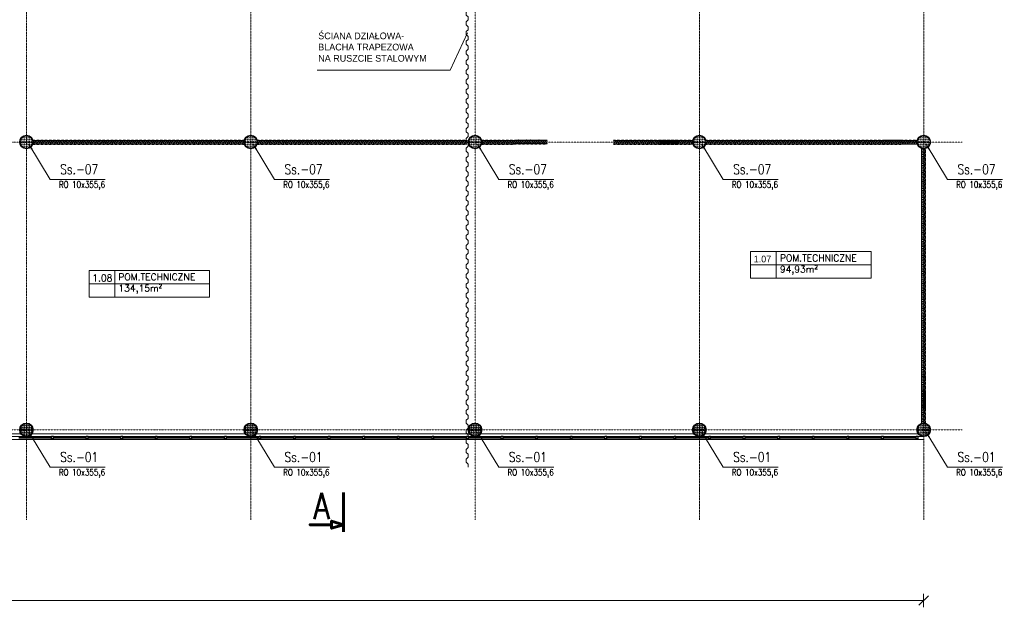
# Model space of a CAD drawing. Header units: millimetres. Extents: x 219923 to 280958, y -326695 to -295999.
# Tile 7 of 8: x 254621 to 280958, y -326695 to -310974. Entities that reach past the tile are written whole.
import ezdxf
from ezdxf.enums import TextEntityAlignment as Align

# ---------------------------------------------------------------- set-up
doc = ezdxf.new("R2010")
doc.units = ezdxf.units.MM
doc.header["$LTSCALE"] = 10
doc.linetypes.add('DASHDOT', pattern=[1, 0.5, -0.25, 0, -0.25])
doc.layers.get('DEFPOINTS').update_dxf_attribs({"color": 250})
for name, color, linetype, lineweight in [('A_elem_stolarka', 5, 'Continuous', 5), ('P-Linia1', 3, 'Continuous', 35), ('P-Linia3', 6, 'Continuous', 60), ('P-Linia4', 9, 'Continuous', 5), ('P-Opis', 1, 'Continuous', 18), ('P-Osie', 160, 'DASHDOT', 18), ('P-Szraf', 250, 'Continuous', 5), ('P-Wymiar', 254, 'Continuous', 9), ('Sciany', 1, 'Continuous', 30), ('Widokowe', 254, 'Continuous', 15)]:
    doc.layers.add(name, color=color, linetype=linetype, lineweight=lineweight)
doc.styles.add('CDMSTYLE', font='simplex.shx', dxfattribs={"width": 0.8})
doc.styles.add('Romans', font='Romans.shx')
doc.styles.add('SIMPLEX', font='simplex.shx', dxfattribs={"width": 0.8})
doc.styles.add('style1', font='simplex.shx')
doc.dimstyles.new('A100', dxfattribs={"dimscale": 100, "dimtxt": 1.75, "dimasz": 0.1, "dimexe": 0, "dimexo": 0, "dimgap": 1, "dimtad": 1, "dimdec": 4, "dimrnd": 0.1, "dimdsep": 46, "dimtxsty": 'Romans', "dimblk": '[[[[[[[[', "dimcen": 2, "dimdle": 2, "dimse1": 1, "dimse2": 1, "dimclrd": 256, "dimclrt": 1, "dimadec": 0, "dimazin": 0, "dimtfac": 1, "dimtdec": 4, "dimtix": 1, "dimtmove": 2, "dimatfit": 3, "dimldrblk": '[[[[[[[[', "dimfxl": 1, "dimtvp": 0.6, "dimtolj": 1, "dimlwd": 9, "dimarcsym": 0})
doc.dimstyles.new('C_1_100', dxfattribs={"dimscale": 0.1, "dimtxt": 1750, "dimasz": 1500, "dimexe": 1500, "dimexo": 1500, "dimgap": 800, "dimtad": 1, "dimdec": 1, "dimrnd": 5, "dimzin": 9, "dimtxsty": 'CDMSTYLE', "dimblk": 'ARCHTICK', "dimcen": 1500, "dimdle": 1500, "dimclrd": 256, "dimclre": 256, "dimclrt": 1, "dimadec": 1, "dimazin": 2, "dimtfac": 1, "dimtdec": 1, "dimtix": 1, "dimtmove": 2, "dimatfit": 3, "dimfxl": 1, "dimtvp": 1, "dimtolj": 1, "dimtzin": 0, "dimlwd": -1, "dimlwe": -1, "dimarcsym": 0})

# ---------------------------------------------------------------- blocks, each defined once
blk = doc.blocks.new('_ArchTick')
at = {"color": 0, "linetype": 'ByBlock', "const_width": 15}
blk.add_lwpolyline([(-50, -50), (50, 50)], dxfattribs=at)
blk = doc.blocks.new('blacha')
at = {"layer": 'P-Wymiar'}
for p, q in [((0, 0), (80, 0)), ((80, 0), (130, 50)), ((130, 50), (210, 50)), ((210, 50), (260, 0)), ((260, 0), (340, 0)), ((340, 0), (390, 50)), ((390, 50), (470, 50)), ((470, 50), (520, 0)), ((600, 0), (650, 50)), ((650, 50), (730, 50)), ((730, 50), (780, 0)), ((860, 0), (910, 50)), ((910, 50), (990, 50)), ((990, 50), (1040, 0)), ((520, 0), (600, 0)), ((780, 0), (860, 0))]:
    blk.add_line(p, q, dxfattribs=at)
blk = doc.blocks.new('b2')
at = {"layer": 'P-Wymiar'}
for p in [(0, 0), (1040, 0), (2080, 0), (3120, 0), (4160, 0)]:
    blk.add_blockref('blacha', p, dxfattribs=at)
blk = doc.blocks.new('g')
at = {"layer": 'P-Szraf'}
for p, q in [((15, 73), (0, 44)), ((39, 28), (15, 73)), ((39, 28), (15, 73)), ((63, 73), (39, 28)), ((87, 28), (63, 73)), ((87, 28), (63, 73)), ((111, 73), (87, 28)), ((111, 73), (135, 28)), ((135, 28), (111, 73)), ((159, 73), (135, 28)), ((159, 73), (183, 28)), ((183, 28), (159, 73)), ((207, 73), (183, 28)), ((207, 73), (231, 28)), ((231, 28), (207, 73)), ((255, 73), (231, 28)), ((255, 73), (279, 28)), ((279, 28), (255, 73)), ((303, 73), (279, 28)), ((303, 73), (326, 28)), ((326, 28), (303, 73)), ((350, 73), (326, 28)), ((350, 73), (374, 28)), ((374, 28), (350, 73)), ((398, 73), (374, 28)), ((398, 73), (422, 28)), ((422, 28), (398, 73)), ((446, 73), (422, 28)), ((446, 73), (470, 28)), ((470, 28), (446, 73)), ((494, 73), (470, 28)), ((494, 73), (518, 28)), ((518, 28), (494, 73)), ((542, 73), (518, 28)), ((542, 73), (566, 28)), ((566, 28), (542, 73)), ((590, 73), (566, 28)), ((590, 73), (614, 28)), ((614, 28), (590, 73)), ((638, 73), (614, 28)), ((638, 73), (662, 28)), ((662, 28), (638, 73)), ((685, 73), (662, 28)), ((685, 73), (709, 28)), ((709, 28), (685, 73)), ((733, 73), (709, 28)), ((733, 73), (757, 28)), ((757, 28), (733, 73)), ((781, 73), (757, 28)), ((781, 73), (805, 28)), ((805, 28), (781, 73)), ((829, 73), (805, 28)), ((829, 73), (853, 28)), ((853, 28), (829, 73)), ((877, 73), (853, 28)), ((877, 73), (880, 67)), ((880, 67), (877, 73))]:
    blk.add_line(p, q, dxfattribs=at)
for centre, start, end in [((-9, 72), 2.72, 68.8278), ((15, 29), 230.3793, 357.28), ((39, 72), 2.72, 177.28), ((63, 29), 182.72, 357.28), ((87, 72), 2.72, 177.28), ((111, 29), 182.72, 357.28), ((135, 72), 2.72, 177.28), ((159, 29), 182.72, 357.28), ((183, 72), 2.72, 177.28), ((207, 29), 182.72, 357.28), ((231, 72), 2.72, 177.28), ((255, 29), 182.72, 357.28), ((279, 72), 2.72, 177.28), ((303, 29), 182.72, 357.28), ((326, 72), 2.72, 177.28), ((350, 29), 182.72, 357.28), ((374, 72), 2.72, 177.28), ((398, 29), 182.72, 357.28), ((422, 72), 2.72, 177.28), ((446, 29), 182.72, 357.28), ((470, 72), 2.72, 177.28), ((494, 29), 182.72, 357.28), ((518, 72), 2.72, 177.28), ((542, 29), 182.72, 357.28), ((566, 72), 2.72, 177.28), ((590, 29), 182.72, 357.28), ((614, 72), 2.72, 177.28), ((638, 29), 182.72, 357.28), ((662, 72), 2.72, 177.28), ((685, 29), 182.72, 357.28), ((709, 72), 2.72, 177.28), ((733, 29), 182.72, 357.28), ((757, 72), 2.72, 177.28), ((781, 29), 182.72, 357.28), ((805, 72), 2.72, 177.28), ((829, 29), 182.72, 357.28), ((853, 72), 2.72, 177.28), ((877, 29), 182.72, 277.3121), ((901, 72), 150.6451, 177.28)]:
    blk.add_arc(centre, 24, start, end, dxfattribs=at)
at = {"layer": 'Sciany'}
for p, q in [((0, 100), (50, 100)), ((0, 0), (50, 0)), ((50, 100), (55, 95)), ((50, 0), (55, 5)), ((55, 95), (105, 95)), ((55, 5), (105, 5)), ((110, 100), (105, 95)), ((110, 0), (105, 5)), ((110, 100), (160, 100)), ((110, 0), (160, 0)), ((160, 100), (165, 95)), ((160, 0), (165, 5)), ((165, 95), (215, 95)), ((165, 5), (215, 5)), ((220, 100), (215, 95)), ((220, 0), (215, 5)), ((220, 100), (270, 100)), ((220, 0), (270, 0)), ((270, 100), (275, 95)), ((270, 0), (275, 5)), ((275, 95), (325, 95)), ((275, 5), (325, 5)), ((330, 100), (325, 95)), ((330, 0), (325, 5)), ((330, 100), (380, 100)), ((330, 0), (380, 0)), ((380, 100), (385, 95)), ((380, 0), (385, 5)), ((385, 95), (435, 95)), ((385, 5), (435, 5)), ((440, 100), (435, 95)), ((440, 0), (435, 5)), ((440, 100), (490, 100)), ((440, 0), (490, 0)), ((490, 100), (495, 95)), ((490, 0), (495, 5)), ((495, 95), (545, 95)), ((495, 5), (545, 5)), ((550, 100), (545, 95)), ((550, 0), (545, 5)), ((550, 100), (600, 100)), ((550, 0), (600, 0)), ((600, 100), (605, 95)), ((600, 0), (605, 5)), ((605, 95), (655, 95)), ((605, 5), (655, 5)), ((660, 100), (655, 95)), ((660, 0), (655, 5)), ((660, 100), (710, 100)), ((660, 0), (710, 0)), ((710, 100), (715, 95)), ((710, 0), (715, 5)), ((715, 95), (765, 95)), ((715, 5), (765, 5)), ((770, 100), (765, 95)), ((770, 0), (765, 5)), ((770, 100), (820, 100)), ((770, 0), (820, 0)), ((820, 100), (825, 95)), ((820, 0), (825, 5)), ((825, 95), (875, 95)), ((825, 5), (875, 5)), ((880, 100), (875, 95)), ((880, 0), (875, 5))]:
    blk.add_line(p, q, dxfattribs=at)
blk = doc.blocks.new('[[[[[[[[')
at = {"layer": 'P-Wymiar'}
for p, q in [((-12.7, -12.7), (12.7, 12.7)), ((0, 0), (-4.6, 0)), ((0, 18), (0, -18))]:
    blk.add_line(p, q, dxfattribs=at)
blk = doc.blocks.new('*D80')
at = {"layer": 'DEFPOINTS', "color": 0, "transparency": 16777216}
for p in [(224801, -321946), (278801, -321946), (278801, -326515)]:
    blk.add_point(p, dxfattribs=at)
at = {"layer": 'P-Wymiar', "lineweight": 9, "transparency": 16777216}
blk.add_line((224811, -326515), (278791, -326515), dxfattribs=at)
at = {"layer": 'P-Wymiar', "lineweight": 9, "transparency": 16777216, "xscale": 10, "yscale": 10, "zscale": 10, "rotation": 180}
blk.add_blockref('[[[[[[[[', (224801, -326515), dxfattribs=at)
at = {"layer": 'P-Wymiar', "lineweight": 9, "transparency": 16777216, "xscale": 10, "yscale": 10, "zscale": 10}
blk.add_blockref('[[[[[[[[', (278801, -326515), dxfattribs=at)
at = {"layer": 'P-Wymiar', "color": 1, "transparency": 16777216, "insert": (251801, -326328), "char_height": 175, "attachment_point": 5, "style": 'Romans'}
blk.add_mtext('\\A1;73875', dxfattribs=at)

msp = doc.modelspace()

# ---------------------------------------------------------------- hatches: boundary and pattern name
at = {"layer": 'P-Szraf'}
h = msp.add_hatch(dxfattribs=at)
h.set_pattern_fill('DASH', color=256, scale=10, angle=45, style=0)
h.set_pattern_definition([(45, (216128.06, -238621.295), (4e-15, 44.901281), [31.75, -31.75])])
h.paths.add_polyline_path([(254971.17082, -314246.43432, 1), (254631.17082, -314246.43432, 1)])
h = msp.add_hatch(dxfattribs=at)
h.set_pattern_fill('DASH', color=256, scale=10, angle=45, style=0)
h.set_pattern_definition([(45, (222128.06, -238621.295), (4e-15, 44.901281), [31.75, -31.75])])
h.paths.add_polyline_path([(260971.17082, -314246.43432, 1), (260631.17082, -314246.43432, 1)])
h = msp.add_hatch(dxfattribs=at)
h.set_pattern_fill('DASH', color=256, scale=10, angle=45, style=0)
h.set_pattern_definition([(45, (228128.06, -238621.295), (4e-15, 44.901281), [31.75, -31.75])])
h.paths.add_polyline_path([(266971.17082, -314246.43432, 1), (266631.17082, -314246.43432, 1)])
h = msp.add_hatch(dxfattribs=at)
h.set_pattern_fill('DASH', color=256, scale=10, angle=45, style=0)
h.set_pattern_definition([(45, (234128.06, -238621.295), (4e-15, 44.901281), [31.75, -31.75])])
h.paths.add_polyline_path([(272971.17082, -314246.43432, 1), (272631.17082, -314246.43432, 1)])
h = msp.add_hatch(dxfattribs=at)
h.set_pattern_fill('DASH', color=256, scale=10, angle=45, style=0)
h.set_pattern_definition([(45, (240128.06, -238621.295), (4e-15, 44.901281), [31.75, -31.75])])
h.paths.add_polyline_path([(278971.17082, -314246.43432, 1), (278631.17082, -314246.43432, 1)])
h = msp.add_hatch(dxfattribs=at)
h.set_pattern_fill('DASH', color=256, scale=10, angle=45, style=0)
h.set_pattern_definition([(45, (216128.06, -246321.27), (4e-15, 44.901281), [31.75, -31.75])])
h.paths.add_polyline_path([(254971.17082, -321946.4089, 1), (254631.17082, -321946.4089, 1)])
h = msp.add_hatch(dxfattribs=at)
h.set_pattern_fill('DASH', color=256, scale=10, angle=45, style=0)
h.set_pattern_definition([(45, (222128.06, -246321.27), (4e-15, 44.901281), [31.75, -31.75])])
h.paths.add_polyline_path([(260971.17082, -321946.4089, 1), (260631.17082, -321946.4089, 1)])
h = msp.add_hatch(dxfattribs=at)
h.set_pattern_fill('DASH', color=256, scale=10, angle=45, style=0)
h.set_pattern_definition([(45, (228128.06, -246321.27), (4e-15, 44.901281), [31.75, -31.75])])
h.paths.add_polyline_path([(266971.17082, -321946.4089, 1), (266631.17082, -321946.4089, 1)])
h = msp.add_hatch(dxfattribs=at)
h.set_pattern_fill('DASH', color=256, scale=10, angle=45, style=0)
h.set_pattern_definition([(45, (234128.06, -246321.27), (4e-15, 44.901281), [31.75, -31.75])])
h.paths.add_polyline_path([(272971.17082, -321946.4089, 1), (272631.17082, -321946.4089, 1)])
h = msp.add_hatch(dxfattribs=at)
h.set_pattern_fill('DASH', color=256, scale=10, angle=45, style=0)
h.set_pattern_definition([(45, (240128.06, -246321.27), (4e-15, 44.901281), [31.75, -31.75])])
h.paths.add_polyline_path([(278971.17082, -321946.4089, 1), (278631.17082, -321946.4089, 1)])

# ---------------------------------------------------------------- linework, layer by layer
at = {"layer": 'A_elem_stolarka', "lineweight": 30}
for p, q in [((254600.6298, -322156.09614), (255475.6298, -322156.09614)), ((254600.6298, -322160.09614), (255475.6298, -322160.09614)), ((255525.6298, -322156.09614), (256400.6298, -322156.09614)), ((255525.6298, -322160.09614), (256400.6298, -322160.09614)), ((256450.6298, -322156.09614), (257325.6298, -322156.09614)), ((256450.6298, -322160.09614), (257325.6298, -322160.09614)), ((257375.6298, -322156.09614), (258250.6298, -322156.09614)), ((257375.6298, -322160.09614), (258250.6298, -322160.09614)), ((258300.6298, -322156.09614), (259175.6298, -322156.09614)), ((258300.6298, -322160.09614), (259175.6298, -322160.09614)), ((259225.6298, -322156.09614), (260100.6298, -322156.09614)), ((259225.6298, -322160.09614), (260100.6298, -322160.09614)), ((260150.6298, -322156.09614), (261025.6298, -322156.09614)), ((260150.6298, -322160.09614), (261025.6298, -322160.09614)), ((261075.6298, -322156.09614), (261950.6298, -322156.09614)), ((261075.6298, -322160.09614), (261950.6298, -322160.09614)), ((262000.6298, -322156.09614), (262875.6298, -322156.09614)), ((262000.6298, -322160.09614), (262875.6298, -322160.09614)), ((262925.6298, -322156.09614), (263800.6298, -322156.09614)), ((262925.6298, -322160.09614), (263800.6298, -322160.09614)), ((263850.6298, -322156.09614), (264725.6298, -322156.09614)), ((263850.6298, -322160.09614), (264725.6298, -322160.09614)), ((264775.6298, -322156.09614), (265650.6298, -322156.09614)), ((264775.6298, -322160.09614), (265650.6298, -322160.09614)), ((265700.6298, -322156.09614), (266575.6298, -322156.09614)), ((265700.6298, -322160.09614), (266575.6298, -322160.09614)), ((266625.6298, -322156.09614), (267500.6298, -322156.09614)), ((266625.6298, -322160.09614), (267500.6298, -322160.09614)), ((267550.6298, -322156.09614), (268425.6298, -322156.09614)), ((267550.6298, -322160.09614), (268425.6298, -322160.09614)), ((268475.6298, -322156.09614), (269350.6298, -322156.09614)), ((268475.6298, -322160.09614), (269350.6298, -322160.09614)), ((269400.6298, -322156.09614), (270275.6298, -322156.09614)), ((269400.6298, -322160.09614), (270275.6298, -322160.09614)), ((270325.6298, -322156.09614), (271200.6298, -322156.09614)), ((270325.6298, -322160.09614), (271200.6298, -322160.09614)), ((271250.6298, -322156.09614), (272125.6298, -322156.09614)), ((271250.6298, -322160.09614), (272125.6298, -322160.09614)), ((272175.6298, -322156.09614), (273050.6298, -322156.09614)), ((272175.6298, -322160.09614), (273050.6298, -322160.09614)), ((273100.6298, -322156.09614), (273975.6298, -322156.09614)), ((273100.6298, -322160.09614), (273975.6298, -322160.09614)), ((274025.6298, -322156.09614), (274900.6298, -322156.09614)), ((274025.6298, -322160.09614), (274900.6298, -322160.09614)), ((274950.6298, -322156.09614), (275825.6298, -322156.09614)), ((274950.6298, -322160.09614), (275825.6298, -322160.09614)), ((275875.6298, -322156.09614), (276750.6298, -322156.09614)), ((275875.6298, -322160.09614), (276750.6298, -322160.09614)), ((276800.6298, -322156.09614), (277675.6298, -322156.09614)), ((276800.6298, -322160.09614), (277675.6298, -322160.09614)), ((277725.6298, -322156.09614), (278600.6298, -322156.09614)), ((277725.6298, -322160.09614), (278600.6298, -322160.09614))]:
    msp.add_line(p, q, dxfattribs=at)
at = {"layer": 'P-Linia3', "color": 6, "flags": 128}
msp.add_lwpolyline([(263285.55811, -324679.20058), (263285.55811, -324484.80058), (262961.55811, -324582.00058), (262961.55811, -324484.80058), (262382.36617, -324484.80058), (262961.55811, -324484.80058), (262961.55811, -324387.60058), (263285.55811, -324484.80058), (263285.55811, -323627.37981)], dxfattribs=at)
at = {"layer": 'P-Linia4'}
for p, q in [((254654.96891, -322051.4089), (248947.37274, -322051.4089)), ((260654.96891, -322051.4089), (254947.37274, -322051.4089)), ((266654.96891, -322051.4089), (260947.37274, -322051.4089)), ((272654.96891, -322051.4089), (266947.37274, -322051.4089)), ((278654.96891, -322051.4089), (272947.37274, -322051.4089)), ((278801.17082, -322201.4089), (248968.92389, -322201.4089))]:
    msp.add_line(p, q, dxfattribs=at)
at = {"layer": 'P-Osie'}
for p, q in [((254801.17082, -299126.50059), (254801.17082, -324356.0859)), ((260801.17082, -300100.34512), (260801.17082, -324356.0859)), ((272801.17082, -300100.34512), (272801.17082, -324356.0859)), ((278801.17082, -300100.34512), (278801.17082, -324356.0859)), ((254801.17082, -301491.862), (254801.17082, -324356.0859)), ((260801.17082, -301491.862), (260801.17082, -324356.0859)), ((266801.17082, -301491.862), (266801.17082, -324356.0859)), ((272801.17082, -301491.862), (272801.17082, -324356.0859)), ((278801.17082, -301491.862), (278801.17082, -324356.0859)), ((235182.85094, -314246.43432), (279831.03186, -314246.43432)), ((223436.04526, -321946.4089), (279831.03186, -321946.4089))]:
    msp.add_line(p, q, dxfattribs=at)
at = {"layer": 'P-Szraf'}
for p, q in [((260259.02282, -314227.52387), (260282.95808, -314272.04509)), ((260282.95808, -314272.04509), (260259.02282, -314227.52387)), ((260306.89334, -314227.52387), (260282.95808, -314272.04509)), ((260306.89334, -314227.52387), (260330.82861, -314272.04509)), ((260330.82861, -314272.04509), (260306.89334, -314227.52387)), ((260354.76387, -314227.52387), (260330.82861, -314272.04509)), ((260354.76387, -314227.52387), (260378.69913, -314272.04509)), ((260378.69913, -314272.04509), (260354.76387, -314227.52387)), ((260402.6344, -314227.52387), (260378.69913, -314272.04509)), ((260402.6344, -314227.52387), (260426.56966, -314272.04509)), ((260426.56966, -314272.04509), (260402.6344, -314227.52387)), ((260450.50492, -314227.52387), (260426.56966, -314272.04509)), ((260450.50492, -314227.52387), (260474.44019, -314272.04509)), ((260474.44019, -314272.04509), (260450.50492, -314227.52387)), ((260498.37545, -314227.52387), (260474.44019, -314272.04509)), ((260498.37545, -314227.52387), (260522.31071, -314272.04509)), ((260522.31071, -314272.04509), (260498.37545, -314227.52387)), ((260546.24597, -314227.52387), (260522.31071, -314272.04509)), ((260546.24597, -314227.52387), (260570.18124, -314272.04509)), ((260570.18124, -314272.04509), (260546.24597, -314227.52387)), ((260594.1165, -314227.52387), (260570.18124, -314272.04509)), ((260594.1165, -314227.52387), (260618.05176, -314272.04509)), ((260618.05176, -314272.04509), (260594.1165, -314227.52387)), ((260641.98703, -314227.52387), (260618.05176, -314272.04509)), ((266292.6344, -314227.52387), (266268.69913, -314272.04509)), ((266292.6344, -314227.52387), (266316.56966, -314272.04509)), ((266316.56966, -314272.04509), (266292.6344, -314227.52387)), ((266340.50492, -314227.52387), (266316.56966, -314272.04509)), ((266340.50492, -314227.52387), (266364.44019, -314272.04509)), ((266364.44019, -314272.04509), (266340.50492, -314227.52387)), ((266388.37545, -314227.52387), (266364.44019, -314272.04509)), ((266388.37545, -314227.52387), (266412.31071, -314272.04509)), ((266412.31071, -314272.04509), (266388.37545, -314227.52387)), ((266436.24597, -314227.52387), (266412.31071, -314272.04509)), ((266436.24597, -314227.52387), (266460.18124, -314272.04509)), ((266460.18124, -314272.04509), (266436.24597, -314227.52387)), ((266484.1165, -314227.52387), (266460.18124, -314272.04509)), ((266484.1165, -314227.52387), (266508.05176, -314272.04509)), ((266508.05176, -314272.04509), (266484.1165, -314227.52387)), ((266531.98703, -314227.52387), (266508.05176, -314272.04509)), ((266531.98703, -314227.52387), (266555.92229, -314272.04509)), ((266555.92229, -314272.04509), (266531.98703, -314227.52387)), ((266579.85755, -314227.52387), (266555.92229, -314272.04509)), ((266579.85755, -314227.52387), (266582.90731, -314233.19662)), ((266582.90731, -314233.19662), (266579.85755, -314227.52387))]:
    msp.add_line(p, q, dxfattribs=at)
for centre, start, end in [((260259.02282, -314270.90796), 182.719994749, 357.280005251), ((260282.95808, -314228.661), 2.719994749, 177.280005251), ((260306.89334, -314270.90796), 182.719994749, 357.280005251), ((260330.82861, -314228.661), 2.719994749, 177.280005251), ((260354.76387, -314270.90796), 182.719994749, 357.280005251), ((260378.69913, -314228.661), 2.719994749, 177.280005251), ((260402.6344, -314270.90796), 182.719994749, 357.280005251), ((260426.56966, -314228.661), 2.719994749, 177.280005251), ((260450.50492, -314270.90796), 182.719994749, 357.280005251), ((260474.44019, -314228.661), 2.719994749, 177.280005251), ((260498.37545, -314270.90796), 182.719994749, 357.280005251), ((260522.31071, -314228.661), 2.719994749, 177.280005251), ((260546.24597, -314270.90796), 182.719994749, 357.280005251), ((260570.18124, -314228.661), 2.719994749, 177.280005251), ((260594.1165, -314270.90796), 182.719994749, 357.280005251), ((260618.05176, -314228.661), 2.719994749, 177.280005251), ((266268.69913, -314228.661), 2.719994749, 177.280005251), ((266292.6344, -314270.90796), 182.719994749, 357.280005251), ((266316.56966, -314228.661), 2.719994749, 177.280005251), ((266340.50492, -314270.90796), 182.719994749, 357.280005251), ((266364.44019, -314228.661), 2.719994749, 177.280005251), ((266388.37545, -314270.90796), 182.719994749, 357.280005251), ((266412.31071, -314228.661), 2.719994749, 177.280005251), ((266436.24597, -314270.90796), 182.719994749, 357.280005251), ((266460.18124, -314228.661), 2.719994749, 177.280005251), ((266484.1165, -314270.90796), 182.719994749, 357.280005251), ((266508.05176, -314228.661), 2.719994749, 177.280005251), ((266531.98703, -314270.90796), 182.719994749, 357.280005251), ((266555.92229, -314228.661), 2.719994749, 177.280005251), ((266579.85755, -314270.90796), 182.719994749, 277.312052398), ((266603.79282, -314228.661), 150.645119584, 177.280005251)]:
    msp.add_arc(centre, 23.96226, start, end, dxfattribs=at)
at = {"layer": 'P-Wymiar'}
for p, q in [((266137.53163, -312328.37595), (266595.73268, -311323.19697)), ((249000.6298, -322126.4142), (278801.17082, -322126.4142))]:
    msp.add_line(p, q, dxfattribs=at)
at = {"layer": 'Sciany'}
for p, q in [((260252.90731, -314200.34703), (260302.90731, -314200.34703)), ((260252.90731, -314300.34703), (260302.90731, -314300.34703)), ((260302.90731, -314200.34703), (260307.90731, -314205.34703)), ((260302.90731, -314300.34703), (260307.90731, -314295.34703)), ((260307.90731, -314205.34703), (260357.90731, -314205.34703)), ((260307.90731, -314295.34703), (260357.90731, -314295.34703)), ((260362.90731, -314200.34703), (260357.90731, -314205.34703)), ((260362.90731, -314300.34703), (260357.90731, -314295.34703)), ((260362.90731, -314200.34703), (260412.90731, -314200.34703)), ((260362.90731, -314300.34703), (260412.90731, -314300.34703)), ((260412.90731, -314200.34703), (260417.90731, -314205.34703)), ((260412.90731, -314300.34703), (260417.90731, -314295.34703)), ((260417.90731, -314205.34703), (260467.90731, -314205.34703)), ((260417.90731, -314295.34703), (260467.90731, -314295.34703)), ((260472.90731, -314200.34703), (260467.90731, -314205.34703)), ((260472.90731, -314300.34703), (260467.90731, -314295.34703)), ((260472.90731, -314200.34703), (260522.90731, -314200.34703)), ((260472.90731, -314300.34703), (260522.90731, -314300.34703)), ((260522.90731, -314200.34703), (260527.90731, -314205.34703)), ((260522.90731, -314300.34703), (260527.90731, -314295.34703)), ((260527.90731, -314205.34703), (260577.90731, -314205.34703)), ((260527.90731, -314295.34703), (260577.90731, -314295.34703)), ((260582.90731, -314200.34703), (260577.90731, -314205.34703)), ((260582.90731, -314300.34703), (260577.90731, -314295.34703)), ((260582.90731, -314200.34703), (260632.90731, -314200.34703)), ((260582.90731, -314300.34703), (260632.90731, -314300.34703)), ((266252.90731, -314200.34703), (266302.90731, -314200.34703)), ((266252.90731, -314300.34703), (266302.90731, -314300.34703)), ((266302.90731, -314200.34703), (266307.90731, -314205.34703)), ((266302.90731, -314300.34703), (266307.90731, -314295.34703)), ((266307.90731, -314205.34703), (266357.90731, -314205.34703)), ((266307.90731, -314295.34703), (266357.90731, -314295.34703)), ((266362.90731, -314200.34703), (266357.90731, -314205.34703)), ((266362.90731, -314300.34703), (266357.90731, -314295.34703)), ((266362.90731, -314200.34703), (266412.90731, -314200.34703)), ((266362.90731, -314300.34703), (266412.90731, -314300.34703)), ((266412.90731, -314200.34703), (266417.90731, -314205.34703)), ((266412.90731, -314300.34703), (266417.90731, -314295.34703)), ((266417.90731, -314205.34703), (266467.90731, -314205.34703)), ((266417.90731, -314295.34703), (266467.90731, -314295.34703)), ((266472.90731, -314200.34703), (266467.90731, -314205.34703)), ((266472.90731, -314300.34703), (266467.90731, -314295.34703)), ((266472.90731, -314200.34703), (266522.90731, -314200.34703)), ((266472.90731, -314300.34703), (266522.90731, -314300.34703)), ((266522.90731, -314200.34703), (266527.90731, -314205.34703)), ((266522.90731, -314300.34703), (266527.90731, -314295.34703)), ((266527.90731, -314205.34703), (266577.90731, -314205.34703)), ((266527.90731, -314295.34703), (266577.90731, -314295.34703)), ((266582.90731, -314200.34703), (266577.90731, -314205.34703)), ((266582.90731, -314300.34703), (266577.90731, -314295.34703)), ((255475.6298, -322191.4142), (255475.6298, -322126.4142)), ((255525.6298, -322126.4142), (255475.6298, -322126.4142)), ((255525.6298, -322191.4142), (255475.6298, -322191.4142)), ((255525.6298, -322191.4142), (255525.6298, -322126.00517)), ((256400.6298, -322191.4142), (256400.6298, -322126.4142)), ((256450.6298, -322126.4142), (256400.6298, -322126.4142)), ((256450.6298, -322191.4142), (256400.6298, -322191.4142)), ((256450.6298, -322191.4142), (256450.6298, -322126.00517)), ((257325.6298, -322191.4142), (257325.6298, -322126.4142)), ((257375.6298, -322126.4142), (257325.6298, -322126.4142)), ((257375.6298, -322191.4142), (257325.6298, -322191.4142)), ((257375.6298, -322191.4142), (257375.6298, -322126.00517)), ((258250.6298, -322191.4142), (258250.6298, -322126.4142)), ((258300.6298, -322126.4142), (258250.6298, -322126.4142)), ((258300.6298, -322191.4142), (258250.6298, -322191.4142)), ((258300.6298, -322191.4142), (258300.6298, -322126.00517)), ((259175.6298, -322191.4142), (259175.6298, -322126.4142)), ((259225.6298, -322126.4142), (259175.6298, -322126.4142)), ((259225.6298, -322191.4142), (259175.6298, -322191.4142)), ((259225.6298, -322191.4142), (259225.6298, -322126.00517)), ((260100.6298, -322191.4142), (260100.6298, -322126.4142)), ((260150.6298, -322126.4142), (260100.6298, -322126.4142)), ((260150.6298, -322191.4142), (260100.6298, -322191.4142)), ((260150.6298, -322191.4142), (260150.6298, -322126.00517)), ((261025.6298, -322191.4142), (261025.6298, -322126.4142)), ((261075.6298, -322126.4142), (261025.6298, -322126.4142)), ((261075.6298, -322191.4142), (261025.6298, -322191.4142)), ((261075.6298, -322191.4142), (261075.6298, -322126.00517)), ((261950.6298, -322191.4142), (261950.6298, -322126.4142)), ((262000.6298, -322126.4142), (261950.6298, -322126.4142)), ((262000.6298, -322191.4142), (261950.6298, -322191.4142)), ((262000.6298, -322191.4142), (262000.6298, -322126.00517)), ((262875.6298, -322191.4142), (262875.6298, -322126.4142)), ((262925.6298, -322126.4142), (262875.6298, -322126.4142)), ((262925.6298, -322191.4142), (262875.6298, -322191.4142)), ((262925.6298, -322191.4142), (262925.6298, -322126.00517)), ((263800.6298, -322191.4142), (263800.6298, -322126.4142)), ((263850.6298, -322126.4142), (263800.6298, -322126.4142)), ((263850.6298, -322191.4142), (263800.6298, -322191.4142)), ((263850.6298, -322191.4142), (263850.6298, -322126.00517)), ((264725.6298, -322191.4142), (264725.6298, -322126.4142)), ((264775.6298, -322126.4142), (264725.6298, -322126.4142)), ((264775.6298, -322191.4142), (264725.6298, -322191.4142)), ((264775.6298, -322191.4142), (264775.6298, -322126.00517)), ((265650.6298, -322191.4142), (265650.6298, -322126.4142)), ((265700.6298, -322126.4142), (265650.6298, -322126.4142)), ((265700.6298, -322191.4142), (265650.6298, -322191.4142)), ((265700.6298, -322191.4142), (265700.6298, -322126.00517)), ((266575.6298, -322191.4142), (266575.6298, -322126.4142)), ((266625.6298, -322126.4142), (266575.6298, -322126.4142)), ((266625.6298, -322191.4142), (266575.6298, -322191.4142)), ((266625.6298, -322191.4142), (266625.6298, -322126.00517)), ((267500.6298, -322191.4142), (267500.6298, -322126.4142)), ((267550.6298, -322126.4142), (267500.6298, -322126.4142)), ((267550.6298, -322191.4142), (267500.6298, -322191.4142)), ((267550.6298, -322191.4142), (267550.6298, -322126.00517)), ((268425.6298, -322191.4142), (268425.6298, -322126.4142)), ((268475.6298, -322126.4142), (268425.6298, -322126.4142)), ((268475.6298, -322191.4142), (268425.6298, -322191.4142)), ((268475.6298, -322191.4142), (268475.6298, -322126.00517)), ((269350.6298, -322191.4142), (269350.6298, -322126.4142)), ((269400.6298, -322126.4142), (269350.6298, -322126.4142)), ((269400.6298, -322191.4142), (269350.6298, -322191.4142)), ((269400.6298, -322191.4142), (269400.6298, -322126.00517)), ((270275.6298, -322191.4142), (270275.6298, -322126.4142)), ((270325.6298, -322126.4142), (270275.6298, -322126.4142)), ((270325.6298, -322191.4142), (270275.6298, -322191.4142)), ((270325.6298, -322191.4142), (270325.6298, -322126.00517)), ((271200.6298, -322191.4142), (271200.6298, -322126.4142)), ((271250.6298, -322126.4142), (271200.6298, -322126.4142)), ((271250.6298, -322191.4142), (271200.6298, -322191.4142)), ((271250.6298, -322191.4142), (271250.6298, -322126.00517)), ((272125.6298, -322191.4142), (272125.6298, -322126.4142)), ((272175.6298, -322126.4142), (272125.6298, -322126.4142)), ((272175.6298, -322191.4142), (272125.6298, -322191.4142)), ((272175.6298, -322191.4142), (272175.6298, -322126.00517)), ((273050.6298, -322191.4142), (273050.6298, -322126.4142)), ((273100.6298, -322126.4142), (273050.6298, -322126.4142)), ((273100.6298, -322191.4142), (273050.6298, -322191.4142)), ((273100.6298, -322191.4142), (273100.6298, -322126.00517)), ((273975.6298, -322191.4142), (273975.6298, -322126.4142)), ((274025.6298, -322126.4142), (273975.6298, -322126.4142)), ((274025.6298, -322191.4142), (273975.6298, -322191.4142)), ((274025.6298, -322191.4142), (274025.6298, -322126.00517)), ((274900.6298, -322191.4142), (274900.6298, -322126.4142)), ((274950.6298, -322126.4142), (274900.6298, -322126.4142)), ((274950.6298, -322191.4142), (274900.6298, -322191.4142)), ((274950.6298, -322191.4142), (274950.6298, -322126.00517)), ((275825.6298, -322191.4142), (275825.6298, -322126.4142)), ((275875.6298, -322126.4142), (275825.6298, -322126.4142)), ((275875.6298, -322191.4142), (275825.6298, -322191.4142)), ((275875.6298, -322191.4142), (275875.6298, -322126.00517)), ((276750.6298, -322191.4142), (276750.6298, -322126.4142)), ((276800.6298, -322126.4142), (276750.6298, -322126.4142)), ((276800.6298, -322191.4142), (276750.6298, -322191.4142)), ((276800.6298, -322191.4142), (276800.6298, -322126.00517)), ((277675.6298, -322191.4142), (277675.6298, -322126.4142)), ((277725.6298, -322126.4142), (277675.6298, -322126.4142)), ((277725.6298, -322191.4142), (277675.6298, -322191.4142)), ((277725.6298, -322191.4142), (277725.6298, -322126.00517)), ((278600.6298, -322191.4142), (278600.6298, -322126.4142)), ((278650.6298, -322126.4142), (278600.6298, -322126.4142)), ((278650.6298, -322191.4142), (278600.6298, -322191.4142)), ((278650.6298, -322191.4142), (278650.6298, -322126.00517))]:
    msp.add_line(p, q, dxfattribs=at)
for centre, radius in [((254801.17082, -314246.43432), 180), ((254801.17082, -314246.43432), 170), ((260801.17082, -314246.43432), 180), ((260801.17082, -314246.43432), 170), ((266801.17082, -314246.43432), 180), ((266801.17082, -314246.43432), 170), ((272801.17082, -314246.43432), 180), ((272801.17082, -314246.43432), 170), ((278801.17082, -314246.43432), 180), ((278801.17082, -314246.43432), 170), ((254801.17082, -321946.4089), 180), ((254801.17082, -321946.4089), 170), ((260801.17082, -321946.4089), 180), ((260801.17082, -321946.4089), 170), ((266801.17082, -321946.4089), 180), ((266801.17082, -321946.4089), 170), ((272801.17082, -321946.4089), 180), ((272801.17082, -321946.4089), 170), ((278801.17082, -321946.4089), 180), ((278801.17082, -321946.4089), 170)]:
    msp.add_circle(centre, radius, dxfattribs=at)
at = {"layer": 'Widokowe'}
for p, q in [((262582.15289, -312328.37595), (266137.53163, -312328.37595)), ((274171.31052, -317176.13883), (277393.54227, -317176.13883)), ((274171.31052, -317887.05632), (274171.31052, -317176.13883)), ((274859.97028, -317176.13883), (274859.97028, -317887.05632)), ((277393.54227, -317176.13883), (277393.54227, -317887.05632)), ((274171.31052, -317531.59757), (277393.54227, -317531.59757)), ((256476.86542, -317682.86907), (259699.09716, -317682.86907)), ((256476.86542, -318393.78656), (256476.86542, -317682.86907)), ((257165.52517, -317682.86907), (257165.52517, -318393.78656)), ((259699.09716, -317682.86907), (259699.09716, -318393.78656)), ((256476.86542, -318038.32782), (259699.09716, -318038.32782)), ((277393.54227, -317887.05632), (274171.31052, -317887.05632)), ((259699.09716, -318393.78656), (256476.86542, -318393.78656))]:
    msp.add_line(p, q, dxfattribs=at)

# ---------------------------------------------------------------- block references
at = {"layer": 'Sciany', "rotation": 90}
for p in [(266616.88985, -312541.43432), (266616.88985, -317741.43432), (266616.88985, -322941.43432)]:
    msp.add_blockref('b2', p, dxfattribs=at)
at = {"layer": 'Sciany'}
for p in [(267853.91504, -314295.34703), (277754.14436, -314297.84703), (254972.90731, -314300.34703), (255852.90731, -314300.34703), (256732.90731, -314300.34703), (257612.90731, -314300.34703), (258492.90731, -314300.34703), (259372.90731, -314300.34703), (260972.90731, -314300.34703), (261852.90731, -314300.34703), (262732.90731, -314300.34703), (263612.90731, -314300.34703), (264492.90731, -314300.34703), (265372.90731, -314300.34703), (266978.91504, -314300.34703), (270501.7799, -314300.34703), (271381.7799, -314300.34703), (271736.7799, -314300.34703), (272964.02504, -314300.34703), (273851.64436, -314300.34703), (274731.64436, -314300.34703), (275611.64436, -314300.34703), (276491.64436, -314300.34703), (277371.64436, -314300.34703)]:
    msp.add_blockref('g', p, dxfattribs=at)
at = {"layer": 'Sciany', "xscale": -1, "rotation": 270}
for p in [(278749.75812, -315293.46079), (278749.75812, -316154.82435), (278749.75812, -317040.47747), (278749.75812, -317897.51734), (278749.75812, -318788.66884), (278749.75812, -319680.79595), (278749.75812, -320560.68342), (278749.75812, -321393.33473), (278749.75812, -321766.59229)]:
    msp.add_blockref('g', p, dxfattribs=at)

# ---------------------------------------------------------------- texts
at = {"layer": 'P-Linia1', "color": 3, "char_height": 262.5, "attachment_point": 4, "style": 'CDMSTYLE'}
for s, insert in [('Ss.-07', (255704.64923, -314976.22442)), ('Ss.-07', (261704.64923, -314976.22442)), ('Ss.-07', (267704.64923, -314976.22442)), ('Ss.-07', (273704.64923, -314976.22442)), ('Ss.-07', (279704.64923, -314976.22442)), ('Ss.-01', (255704.64923, -322676.19901)), ('Ss.-01', (261704.64923, -322676.19901)), ('Ss.-01', (267704.64923, -322676.19901)), ('Ss.-01', (273704.64923, -322676.19901)), ('Ss.-01', (279704.64923, -322676.19901))]:
    msp.add_mtext(s, dxfattribs=dict(at, insert=insert))
at = {"layer": 'P-Linia3', "color": 6, "style": 'SIMPLEX', "width": 0.8}
msp.add_text('A', height=700, dxfattribs=at).set_placement((262478.29518, -323983.07853), align=Align.MIDDLE_LEFT)
at = {"layer": 'P-Opis', "char_height": 262.5, "attachment_point": 5, "style": 'CDMSTYLE'}
for insert in [(256287.04061, -315410.2367), (262287.04061, -315410.2367), (268287.04061, -315410.2367), (274287.04061, -315410.2367), (280287.04061, -315410.2367), (256287.04061, -323110.21129), (262287.04061, -323110.21129), (268287.04061, -323110.21129), (274287.04061, -323110.21129), (280287.04061, -323110.21129)]:
    msp.add_mtext('{\\H0.6667x;\\C1;RO 10x355,6}', dxfattribs=dict(at, insert=insert))
at = {"layer": 'Widokowe', "char_height": 180, "width": 6385.3769764, "attachment_point": 1}
for s, insert in [('ŚCIANA DZIAŁOWA- \\PBLACHA TRAPEZOWA\\PNA RUSZCIE STALOWYM   ', (262606.61455, -311316.75186)), ('1.07', (274255.02002, -317288.18049)), ('{\\Fsimplex|c0;POM.TECHNICZNE\\P94,93m\\Fsimplex|c238;²}', (274954.13143, -317259.89132))]:
    msp.add_mtext(s, dxfattribs=dict(at, insert=insert))
at = {"layer": 'Widokowe', "char_height": 180, "attachment_point": 1, "style": 'style1'}
for s, insert, width in [('1.08', (256560.57491, -317794.91074), 1870.113851), ('POM.TECHNICZNE\\P134,15m²', (257259.68632, -317766.62157), 3166.8461678)]:
    msp.add_mtext(s, dxfattribs=dict(at, insert=insert, width=width))

# ---------------------------------------------------------------- dimensions: what is measured, and where the dimension line sits
at = {"layer": 'P-Wymiar'}
dim = msp.add_linear_dim(base=(278801.17082, -326515.19995), p1=(224801.17082, -321946.4089), p2=(278801.17082, -321946.4089), text='73875', dimstyle='A100', dxfattribs=at)
dim.commit()
dim.dimension.update_dxf_attribs({"geometry": '*D80', "text_midpoint": (251801.17082, -326327.69995)})

# ---------------------------------------------------------------- leaders
for points in [[(254865.50623, -314305.81317), (255440.05876, -315245.0005), (256909.66555, -315245.0005)], [(260865.50623, -314305.81317), (261440.05876, -315245.0005), (262909.66555, -315245.0005)], [(266865.50623, -314305.81317), (267440.05876, -315245.0005), (268909.66555, -315245.0005)], [(272865.50623, -314305.81317), (273440.05876, -315245.0005), (274909.66555, -315245.0005)], [(278865.50623, -314305.81317), (279440.05876, -315245.0005), (280909.66555, -315245.0005)], [(254865.50623, -322005.78776), (255440.05876, -322944.97508), (256909.66555, -322944.97508)], [(260865.50623, -322005.78776), (261440.05876, -322944.97508), (262909.66555, -322944.97508)], [(266865.50623, -322005.78776), (267440.05876, -322944.97508), (268909.66555, -322944.97508)], [(272865.50623, -322005.78776), (273440.05876, -322944.97508), (274909.66555, -322944.97508)], [(278865.50623, -322005.78776), (279440.05876, -322944.97508), (280909.66555, -322944.97508)]]:
    msp.add_leader(points, dimstyle='C_1_100', override={"dimgap": 800, "dimtad": 0}, dxfattribs=at)

doc.saveas('drawing.dxf')
